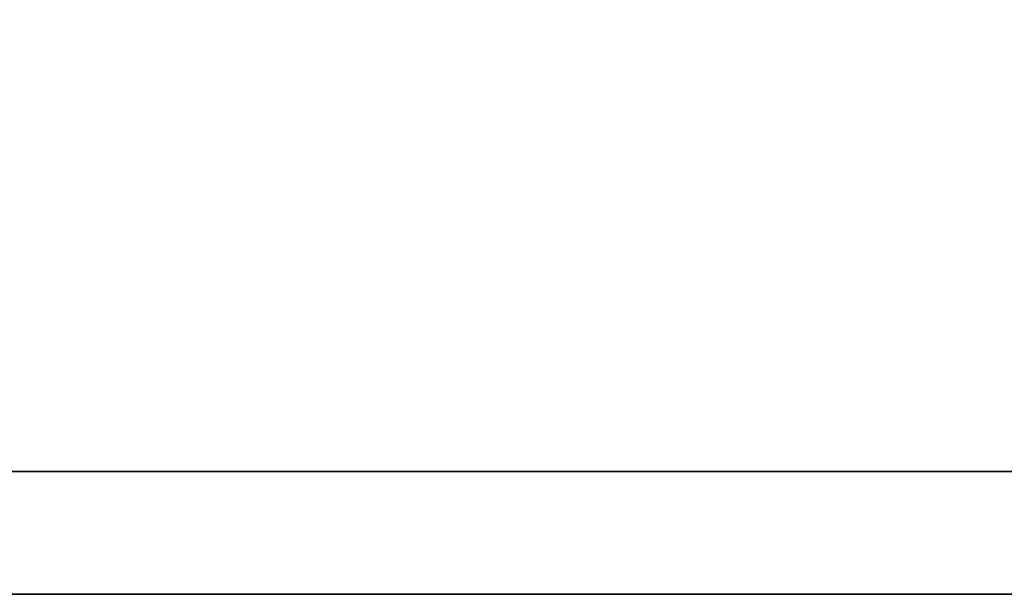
# Model space of a CAD drawing. Header units: millimetres. Extents: x -266 to -61, y 65 to 190.
# Tile 29 of 54: x -113.374 to -112.605, y 124.066 to 124.515. Entities that reach past the tile are written whole.
import ezdxf

# ---------------------------------------------------------------- set-up
doc = ezdxf.new("R2010")
doc.units = ezdxf.units.MM
doc.header["$LTSCALE"] = 0.1
doc.layers.add('CHA', color=7, linetype='CONTINUOUS')
doc.layers.add('layer 1', color=7, linetype='CONTINUOUS')

# ---------------------------------------------------------------- blocks, each defined once
blk = doc.blocks.new('TBI MOTION logo(完整正式版)')
at = {"layer": 'layer 1', "color": 22, "lineweight": 35}
blk.add_open_spline([(75.90875, -9.47875), (75.90875, -9.47875), (75.90875, -12.28625), (75.90875, -12.28625), (75.90875, -12.28625), (75.90875, -12.28625), (75.90875, -12.47875), (75.90875, -12.47875), (75.90875, -12.47875), (75.90875, -12.47875), (75.71625, -12.47875), (75.71625, -12.47875), (75.71625, -12.47875), (75.71625, -12.47875), (-88.32875, -12.47875), (-88.32875, -12.47875), (-88.32875, -12.47875), (-88.32875, -12.47875), (-88.32875, -13.29375), (-88.32875, -13.29375), (-88.32875, -13.29375), (-88.32875, -13.29375), (82.89125, -13.29375), (82.89125, -13.29375), (82.89125, -13.29375), (82.89125, -13.29375), (75.90875, -9.47875), (75.90875, -9.47875)], degree=3, knots=[0, 0, 0, 0, 0.1428571, 0.1428571, 0.1428571, 0.1428572, 0.2857143, 0.2857143, 0.2857143, 0.2857143, 0.4285714, 0.4285714, 0.4285714, 0.4285714, 0.5714286, 0.5714286, 0.5714286, 0.5714286, 0.7142857, 0.7142857, 0.7142857, 0.7142857, 0.8571429, 0.8571429, 0.8571429, 0.8571429, 1, 1, 1, 1], dxfattribs=at)

msp = doc.modelspace()

# ---------------------------------------------------------------- block references
at = {"layer": 'CHA', "color": 7, "xscale": 0.1176925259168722, "yscale": 0.1176925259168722, "zscale": 0.1176925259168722}
msp.add_blockref('TBI MOTION logo(完整正式版)', (-105.3156, 125.63075), dxfattribs=at)

doc.saveas('drawing.dxf')
